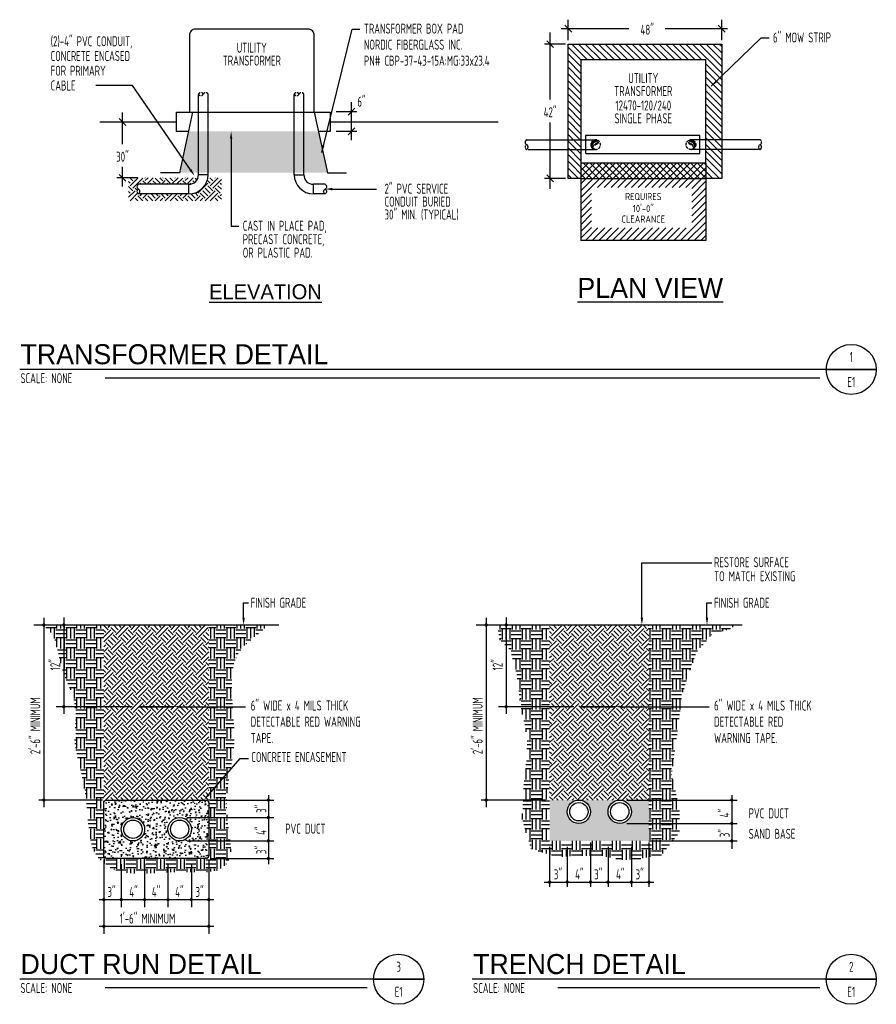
# Model space of a CAD drawing. Header units: inches. Extents: x -28195 to 9374, y -9633 to 28268.
# Tile 15 of 23: x -6405 to -997, y 9456 to 15675. Entities that reach past the tile are written whole.
import ezdxf
from ezdxf.enums import TextEntityAlignment as Align

# ---------------------------------------------------------------- set-up
doc = ezdxf.new("R2010")
doc.units = ezdxf.units.IN
doc.header["$MEASUREMENT"] = 0
doc.linetypes.add('HIDDEN', pattern=[0.375, 0.25, -0.125])
for name, color, linetype in [('E-DETL', 3, 'Continuous'), ('FINE', 12, 'Continuous'), ('g-anno-text', 7, 'Continuous'), ('HATCH', 110, 'Continuous'), ('HIDDEN', 10, 'HIDDEN'), ('LETTERING', 7, 'Continuous'), ('MEDIUM', 5, 'Continuous'), ('THIN', 3, 'Continuous')]:
    doc.layers.add(name, color=color, linetype=linetype)
doc.styles.add('GEN', font='ARCHQUIK.shx', dxfattribs={"width": 0.75, "height": 30})
doc.styles.add('TITLES', font='txt', dxfattribs={"height": 60})

# ---------------------------------------------------------------- blocks, each defined once
blk = doc.blocks.new('PIPEND')
for centre, start, end in [((0.12, -0.25), 114.7768, 245.2232), ((0.12, -0.75), 114.7768, 245.2232), ((-0.12, -0.75), 294.7768, 425.2232)]:
    blk.add_arc(centre, 0.275, start, end)
blk = doc.blocks.new('*X1')
at = {"color": 0}
for p, q in [((1334.75, 877.6), (1335, 877.86)), ((1334.75, 877.53), (1335, 877.78)), ((1334.75, 877.47), (1335.01, 877.72)), ((1334.77, 877.69), (1335.1, 878.03)), ((1334.77, 877.41), (1335.03, 877.67)), ((1334.78, 877.36), (1335.06, 877.63)), ((1334.83, 877.83), (1334.97, 877.97)), ((1335.19, 878.04), (1335.19, 878.05)), ((1334.81, 877.31), (1335.1, 877.6)), ((1334.83, 877.27), (1335.14, 877.57)), ((1334.86, 877.23), (1335.19, 877.55)), ((1334.9, 877.19), (1335.26, 877.55)), ((1334.94, 877.16), (1335.32, 877.54)), ((1334.98, 877.13), (1335.37, 877.52)), ((1335.02, 877.1), (1335.41, 877.49)), ((1335.07, 877.08), (1335.44, 877.45)), ((1335.13, 877.06), (1335.47, 877.41)), ((1335.19, 877.05), (1335.49, 877.35)), ((1335.26, 877.05), (1335.5, 877.29)), ((1335.35, 877.07), (1335.47, 877.2))]:
    blk.add_line(p, q, dxfattribs=at)
blk = doc.blocks.new('P_XSECT')
blk.add_circle((0, 0), 0.5)
for centre, start, end in [((0, 0.25), 90, 270), ((0, -0.25), 270, 450)]:
    blk.add_arc(centre, 0.25, start, end)
blk.add_blockref('*X1', (-1335.25, -877.55))

msp = doc.modelspace()

# ---------------------------------------------------------------- hatches: boundary and pattern name
at = {"layer": 'E-DETL'}
h = msp.add_hatch(dxfattribs=at)
h.set_pattern_fill('FILL', color=9, scale=157.95, style=0)
h.set_pattern_definition([(45, (-7476.085, 1484.91), (31.59, 94.77), [89.35, -89.35]), (45, (-7460.29, 1469.114), (31.59, 94.77), [89.35, -89.35]), (315, (-7444.495, 1469.11), (94.77, 31.59), [44.675, -44.675]), (315, (-7428.7, 1484.91), (94.77, 31.59), [44.675, -44.6749]), (315, (-7412.905, 1500.7), (94.77, 31.59), [44.675, -44.6749]), (315, (-7397.11, 1516.5), (94.77, 31.59), [44.675, -44.6749])])
h.paths.add_polyline_path([(-5336.6, 14574.3), (-5655.1, 14574.3, -0.639811), (-5655.1, 14604.7, -0.639811), (-5655.1, 14635), (-5336.6, 14635, 0.320707), (-5279.2, 14676), (-5717.2, 14676), (-5717.2, 14530.5), (-5131.9, 14530.5), (-5131.9, 14676), (-5216.9, 14676, -0.367392)])
h = msp.add_hatch(dxfattribs=at)
h.set_pattern_fill('EARTH', color=12, scale=252.72, style=0)
h.set_pattern_definition([(0, (-7188.48, 780.447), (63.18, 63.18), [63.18, -63.18]), (0, (-7188.48, 804.14), (63.18, 63.18), [63.18, -63.18]), (0, (-7188.48, 827.83), (63.18, 63.18), [63.18, -63.18]), (90, (-7180.58, 835.73), (-63.18, 63.18), [63.18, -63.18]), (90, (-7156.89, 835.73), (-63.18, 63.18), [63.18, -63.18]), (90, (-7133.195, 835.73), (-63.18, 63.18), [63.18, -63.18])])
h.paths.add_polyline_path([(-5874.1, 11851.8), (-6259.3, 11851.8), (-6240.4, 11836.8), (-6224.9, 11822.7), (-6212.4, 11809.3), (-6202.3, 11796.3), (-6194.4, 11783.6), (-6188.1, 11770.9), (-6183, 11758.1), (-6178.7, 11744.8), (-6174.7, 11731), (-6171, 11716.7), (-6167.5, 11701.9), (-6164, 11686.8), (-6160.6, 11671.4), (-6157.1, 11655.9), (-6153.5, 11640.1), (-6149.6, 11624.4), (-6145.5, 11608.7), (-6141.1, 11593), (-6136.5, 11577.6), (-6131.7, 11562.4), (-6126.7, 11547.5), (-6121.5, 11533), (-6116.1, 11519), (-6110.7, 11505.5), (-6105.1, 11492.6), (-6099.5, 11480.1), (-6094, 11467.8), (-6088.6, 11455.5), (-6083.3, 11443.1), (-6078.3, 11430.4), (-6073.6, 11417.1), (-6069.3, 11403), (-6065.4, 11388.1), (-6062, 11372.4), (-6059.1, 11356.1), (-6056.6, 11339.4), (-6054.7, 11322.3), (-6053.2, 11305.1), (-6052.3, 11287.9), (-6051.9, 11270.8), (-6052, 11254.1), (-6052.6, 11237.7), (-6053.4, 11221.7), (-6054.4, 11206.1), (-6055.5, 11191), (-6056.6, 11176.4), (-6057.5, 11162.4), (-6058, 11148.9), (-6058.2, 11135.9), (-6057.9, 11123.2), (-6057, 11110.2), (-6055.6, 11096.7), (-6053.5, 11082.2), (-6050.7, 11066.3), (-6047, 11048.7), (-6042.6, 11028.8), (-6037.3, 11006.5), (-6031.3, 10982), (-6024.9, 10955.5), (-6018.2, 10927.4), (-6011.5, 10898.1), (-6005, 10867.8), (-5998.9, 10836.9), (-5993.5, 10805.7), (-5988.9, 10774.5), (-5985, 10743.5), (-5981.8, 10713), (-5978.9, 10683.1), (-5976.4, 10654.1), (-5974.1, 10626.2), (-5971.8, 10599.5), (-5969.4, 10574.3), (-5966.8, 10550.7), (-5963.8, 10528.7), (-5960.4, 10508.1), (-5956.6, 10488.9), (-5952.1, 10471), (-5947, 10454.2), (-5941.2, 10438.5), (-5934.5, 10423.6), (-5927, 10409.6), (-5918.5, 10396.4), (-5909.1, 10383.9), (-5898.9, 10372.1), (-5887.8, 10360.9), (-5875.8, 10350.3), (-5863.1, 10340.3), (-5849.4, 10330.9), (-5834.9, 10321.9), (-5819.4, 10313.5), (-5802.5, 10305.9), (-5783.9, 10299.1), (-5763.5, 10293.3), (-5741, 10288.5), (-5716.1, 10284.9), (-5688.5, 10282.7), (-5658.1, 10281.8), (-5625.3, 10282.1), (-5590.7, 10283.3), (-5554.9, 10284.9), (-5518.3, 10286.9), (-5481.6, 10288.8), (-5445.4, 10290.4), (-5410.1, 10291.4), (-5376.3, 10291.6), (-5344, 10291.2), (-5313.3, 10290.6), (-5284.3, 10290.1), (-5256.8, 10290.1), (-5231, 10291), (-5207, 10293), (-5184.6, 10296.5), (-5163.9, 10301.9), (-5145.1, 10309.1), (-5128.2, 10318.1), (-5113.3, 10328.9), (-5100.5, 10341.4), (-5090, 10355.7), (-5081.7, 10371.7), (-5075.9, 10389.3), (-5072.5, 10408.5), (-5071.2, 10429.3), (-5071.6, 10451.4), (-5073.5, 10474.7), (-5076.4, 10499.1), (-5080, 10524.4), (-5083.9, 10550.5), (-5087.7, 10577.3), (-5091.1, 10604.7), (-5094, 10632.6), (-5096.2, 10660.9), (-5097.7, 10689.8), (-5098.3, 10719.2), (-5097.9, 10749), (-5096.5, 10779.3), (-5093.8, 10810), (-5090, 10841.1), (-5085.1, 10872.6), (-5079.7, 10904.2), (-5073.9, 10936), (-5068.2, 10967.7), (-5062.8, 10999.3), (-5058, 11030.6), (-5054.4, 11061.6), (-5051.9, 11092.1), (-5050.7, 11122.3), (-5050.4, 11152.2), (-5051, 11182.1), (-5052.2, 11211.9), (-5053.8, 11241.9), (-5055.8, 11272.2), (-5057.9, 11302.9), (-5060, 11334.1), (-5061.9, 11365.4), (-5063.6, 11396.7), (-5064.8, 11427.6), (-5065.5, 11457.7), (-5065.7, 11486.8), (-5065, 11514.6), (-5063.6, 11540.7), (-5061.2, 11564.9), (-5057.7, 11587.4), (-5053, 11608.3), (-5047, 11627.8), (-5039.6, 11646.3), (-5030.6, 11663.8), (-5020.1, 11680.6), (-5007.7, 11697), (-4993.5, 11713), (-4977.3, 11729.2), (-4959.1, 11745.9), (-4938.7, 11763.6), (-4916.1, 11782.6), (-4891.1, 11803.3), (-4863.8, 11826.3), (-4833.9, 11851.8), (-5210.7, 11851.8), (-5210.7, 10727.7), (-5210.7, 10396, -0.414214), (-5229.1, 10377.6), (-5855.6, 10377.6, -0.414214), (-5874.1, 10396), (-5874.1, 10727.7)])
h = msp.add_hatch(dxfattribs=at)
h.set_pattern_fill('FILL', color=9, scale=157.95, style=0)
h.set_pattern_definition([(45, (-7188.477, 796.24), (31.59, 94.77), [89.35, -89.35]), (45, (-7172.68, 780.447), (31.59, 94.77), [89.35, -89.35]), (315, (-7156.89, 780.45), (94.77, 31.59), [44.675, -44.675]), (315, (-7141.09, 796.24), (94.77, 31.59), [44.675, -44.6749]), (315, (-7125.3, 812.04), (94.77, 31.59), [44.675, -44.6749]), (315, (-7109.5, 827.83), (94.77, 31.59), [44.675, -44.6749])])
h.paths.add_polyline_path([(-5874.1, 11851.8), (-5874.1, 10727.7, -0.414214), (-5855.6, 10746.1), (-5229.1, 10746.1, -0.414214), (-5210.7, 10727.7), (-5210.7, 11851.8)])
h = msp.add_hatch(dxfattribs=at)
h.set_pattern_fill('EARTH', color=12, scale=252.72, style=0)
h.set_pattern_definition([(0, (-7408.105, 1469.114), (63.18, 63.18), [63.18, -63.18]), (0, (-7408.105, 1492.81), (63.18, 63.18), [63.18, -63.18]), (0, (-7408.105, 1516.5), (63.18, 63.18), [63.18, -63.18]), (90, (-7400.21, 1524.4), (-63.18, 63.18), [63.18, -63.18]), (90, (-7376.515, 1524.4), (-63.18, 63.18), [63.18, -63.18]), (90, (-7352.82, 1524.4), (-63.18, 63.18), [63.18, -63.18])])
h.paths.add_polyline_path([(-2432.8, 10488.1), (-3059.3, 10488.1), (-3059.3, 11851.8), (-3392.1, 11851.8), (-3373.7, 11757.7), (-3309.7, 11698.3), (-3268.5, 11547.3), (-3241, 11335.5), (-3199.8, 11144.8), (-3204.4, 11012.1), (-3222.7, 10838.3), (-3231.9, 10623.3), (-3177, 10440.3), (-3012.2, 10385.4), (-2879.5, 10394.6), (-2733.1, 10394.6), (-2586.6, 10367.1), (-2490.5, 10376.3), (-2353.2, 10399.2), (-2238.8, 10545.5), (-2238.8, 10682.8), (-2289.2, 10911.5), (-2257.1, 11144.8), (-2220.5, 11423.8), (-2133.6, 11680), (-2028.3, 11798.9), (-1932.2, 11821.8), (-1881.9, 11851.8), (-2432.8, 11851.8)])
h = msp.add_hatch(dxfattribs=at)
h.set_pattern_fill('FILL', color=9, scale=157.95, style=0)
h.set_pattern_definition([(45, (-7408.105, 1484.91), (31.59, 94.77), [89.35, -89.35]), (45, (-7392.31, 1469.114), (31.59, 94.77), [89.35, -89.35]), (315, (-7376.515, 1469.11), (94.77, 31.59), [44.675, -44.675]), (315, (-7360.72, 1484.91), (94.77, 31.59), [44.675, -44.6749]), (315, (-7344.925, 1500.7), (94.77, 31.59), [44.675, -44.6749]), (315, (-7329.13, 1516.5), (94.77, 31.59), [44.675, -44.6749])])
h.paths.add_polyline_path([(-2432.8, 11851.8), (-3059.3, 11851.8), (-3059.3, 10746.1), (-2432.8, 10746.1)])
h = msp.add_hatch(dxfattribs=at)
h.set_pattern_fill('AR-CONC', color=4, scale=10.53, style=0)
h.set_pattern_definition([(50, (-7188.48, 780.447), (75.5275, -6.6078), [7.8975, -86.8725]), (355, (-7188.48, 780.45), (-14.6105, 79.20583), [6.318, -69.498]), (100.4514, (-7182.18, 779.896), (60.91704, 72.598), [6.71184, -73.83026]), (46.1842, (-7188.48, 801.51), (112.3805, -17.42915), [11.8462, -130.3088]), (96.6356, (-7179.11, 800.05), (98.42, 102.5746), [10.0678, -110.7454]), (351.1842, (-7188.48, 801.51), (98.4199, 102.5747), [9.477, -104.247]), (21, (-7177.95, 796.24), (62.8543, -42.39577), [7.8975, -86.8725]), (326, (-7177.95, 796.24), (25.6211, 76.3583), [6.318, -69.498]), (71.4514, (-7172.71, 792.71), (88.47544, 33.96246), [6.71184, -73.83026]), (37.5, (-7188.477, 780.447), (1.28043, 35.05372), [0, -68.6556, 0, -70.551, 0, -69.76125]), (7.5, (-7188.477, 780.447), (27.70122, 41.53155), [0, -40.2246, 0, -67.0761, 0, -26.58825]), (327.5, (-7211.96, 780.447), (56.2115, -2.37503), [0, -26.325, 0, -82.134, 0, -108.9855]), (317.5, (-7222.49, 780.447), (61.4095, 10.54105), [0, -34.2225, 0, -54.5454, 0, -77.3955])])
h.paths.add_polyline_path([(-5855.6, 10746.1, 0.414214), (-5874.1, 10727.7), (-5874.1, 10396, 0.414214), (-5855.6, 10377.6), (-5229.1, 10377.6, 0.414214), (-5210.7, 10396), (-5210.7, 10727.7, 0.414214), (-5229.1, 10746.1)])
h.paths.add_polyline_path([(-5616.1, 10561.8, -1), (-5763.5, 10561.8, -1)], flags=16)
h.paths.add_polyline_path([(-5321.2, 10561.8, -1), (-5468.7, 10561.8, -1)], flags=16)
h = msp.add_hatch(dxfattribs=at)
h.set_pattern_fill('AR-SAND', color=4, scale=7.8975, style=0)
h.set_pattern_definition([(37.5, (-7408.105, 1469.114), (-0.49749, 15.21709), [0, -12.0042, 0, -13.42575, 0, -12.833438]), (7.5, (-7408.105, 1469.114), (13.97681, 22.2879), [0, -6.47595, 0, -10.819575, 0, -4.146187]), (327.5, (-7417.819, 1469.114), (24.593935, 0.044692), [0, -3.94875, 0, -14.2155, 0, -18.559125]), (317.5, (-7417.819, 1469.114), (23.740885, 6.931443), [0, -1.974375, 0, -9.31905, 0, -10.661625])])
h.paths.add_polyline_path([(-2432.8, 10746.1), (-2617, 10746.1, -0.414214), (-2543.3, 10672.4, -1), (-2690.7, 10672.4, -0.414214), (-2617, 10746.1), (-2875, 10746.1, -0.414214), (-2801.3, 10672.4, -1), (-2948.7, 10672.4, -0.414214), (-2875, 10746.1), (-3059.3, 10746.1), (-3059.3, 10488.1), (-2432.8, 10488.1)])
at = {"layer": 'HATCH'}
h = msp.add_hatch(dxfattribs=at)
h.set_pattern_fill('ANSI31', color=256, scale=240, angle=90, style=0)
h.paths.add_polyline_path([(-2862.4, 14770.6), (-2862.4, 14855), (-2943.3, 14855), (-2943.3, 14671.9), (-2862.4, 14671.9)])
h.paths.add_polyline_path([(-2862.4, 14915.7), (-2943.3, 14915.7), (-2943.3, 14855), (-2862.4, 14855)])
h.paths.add_polyline_path([(-2862.4, 15422.3), (-2073.9, 15422.3), (-2073.9, 14915.7), (-1972.8, 14915.7), (-1972.8, 15521), (-2943.3, 15521), (-2943.3, 14915.7), (-2862.4, 14915.7)])
h.paths.add_polyline_path([(-1972.8, 14915.7), (-2073.9, 14915.7), (-2073.9, 14855), (-1972.8, 14855)])
h.paths.add_polyline_path([(-1972.8, 14855), (-2073.9, 14855), (-2073.9, 14770.6), (-2073.9, 14671.9), (-1972.8, 14671.9)])
h.paths.add_polyline_path([(-2073.9, 14739.5), (-2073.9, 14770.6), (-2085.7, 14770.6), (-2184.5, 14671.9), (-2141.6, 14671.9)])
h.paths.add_polyline_path([(-2814.8, 14770.6), (-2857.7, 14770.6), (-2862.4, 14765.9), (-2862.4, 14723)])
h.paths.add_polyline_path([(-2771.9, 14770.6), (-2814.8, 14770.6), (-2862.4, 14723), (-2862.4, 14680.2)], flags=17)
h.paths.add_polyline_path([(-2729, 14770.6), (-2771.9, 14770.6), (-2862.4, 14680.2), (-2862.4, 14671.9), (-2827.8, 14671.9)])
h.paths.add_polyline_path([(-2686.1, 14770.6), (-2729, 14770.6), (-2827.8, 14671.9), (-2784.9, 14671.9)])
h.paths.add_polyline_path([(-2643.3, 14770.6), (-2686.1, 14770.6), (-2784.9, 14671.9), (-2742, 14671.9)])
h.paths.add_polyline_path([(-2600.4, 14770.6), (-2643.3, 14770.6), (-2742, 14671.9), (-2699.1, 14671.9)])
h.paths.add_polyline_path([(-2557.5, 14770.6), (-2600.4, 14770.6), (-2699.1, 14671.9), (-2656.2, 14671.9)])
h.paths.add_polyline_path([(-2514.6, 14770.6), (-2557.5, 14770.6), (-2656.2, 14671.9), (-2613.4, 14671.9)])
h.paths.add_polyline_path([(-2471.7, 14770.6), (-2514.6, 14770.6), (-2613.4, 14671.9), (-2570.5, 14671.9)])
h.paths.add_polyline_path([(-2428.8, 14770.6), (-2471.7, 14770.6), (-2570.5, 14671.9), (-2527.6, 14671.9)])
h.paths.add_polyline_path([(-2385.9, 14770.6), (-2428.8, 14770.6), (-2527.6, 14671.9), (-2484.7, 14671.9)])
h.paths.add_polyline_path([(-2343, 14770.6), (-2385.9, 14770.6), (-2484.7, 14671.9), (-2441.8, 14671.9)])
h.paths.add_polyline_path([(-2300.2, 14770.6), (-2343, 14770.6), (-2441.8, 14671.9), (-2398.9, 14671.9)])
h.paths.add_polyline_path([(-2257.3, 14770.6), (-2300.2, 14770.6), (-2398.9, 14671.9), (-2356, 14671.9)])
h.paths.add_polyline_path([(-2214.4, 14770.6), (-2257.3, 14770.6), (-2356, 14671.9), (-2313.1, 14671.9)])
h.paths.add_polyline_path([(-2171.5, 14770.6), (-2214.4, 14770.6), (-2313.1, 14671.9), (-2270.3, 14671.9)])
h.paths.add_polyline_path([(-2128.6, 14770.6), (-2171.5, 14770.6), (-2270.3, 14671.9), (-2227.4, 14671.9)])
h.paths.add_polyline_path([(-2085.7, 14770.6), (-2128.6, 14770.6), (-2227.4, 14671.9), (-2184.5, 14671.9)])
h.paths.add_polyline_path([(-2073.9, 14696.7), (-2073.9, 14739.5), (-2141.6, 14671.9), (-2098.7, 14671.9)])
h.paths.add_polyline_path([(-2073.9, 14696.7), (-2098.7, 14671.9), (-2073.9, 14671.9)], flags=17)
h = msp.add_hatch(dxfattribs=at)
h.set_pattern_fill('GRAVEL', color=256, scale=60, angle=45, style=0)
h.set_pattern_definition([(273.0128, (-11.8794, 72.9734), (42.4265388, -721.2488987), [8.07216, -799.14528]), (229.9697, (-11.455, 64.9124), (466.690889, 551.54296513), [13.85208, -1371.3555]), (177.5104, (-20.3647, 54.3058), (890.9545185, -42.4271687), [9.76728, -966.96192]), (312.2737, (-26.3044, 27.153), (-806.101912, 890.95438786), [12.61428, -1248.81348]), (337.8337, (-17.819, 17.819), (-721.24918483, 296.9842756), [12.3693, -1224.56238]), (42.2737, (-6.364, 13.1522), (-890.95438786, -806.101912), [12.61428, -1248.81348]), (82.6942, (2.9698, 21.6375), (-127.27993934, -975.8072626), [16.68174, -1651.49094]), (117.2553, (5.0912, 38.1838), (-636.39548655, 1230.366096), [15.74928, -1559.17926]), (166.4296, (-2.1213, 52.1845), (-890.95468306, 212.13147443), [12.657, -1253.04438]), (220.2364, (-14.425, 55.1543), (509.1165634, 424.2644681), [14.44992, -708.04578]), (267.3974, (-25.4558, 45.8205), (-42.42705468, -975.80733399), [18.68688, -1850.0025]), (183.8141, (16.122, 68.731), (-551.5433004, -42.4266459), [6.37806, -631.43064]), (216.4692, (9.758, 68.3065), (636.3963659, 466.6900672), [12.13422, -1201.29066]), (270, (7e-15, 61.094), (42.42642, -42.42642), [8.48526, -76.36752]), (248.1986, (-8.061, 63.215), (127.279153, 296.984893), [4.56948, -452.3769]), (336.8014, (-9.758, 58.973), (-169.705635, 84.852829), [6.46218, -316.64772]), (75.9638, (-3.818, 56.427), (42.4262176, 212.132056), [10.49574, -339.36138]), (206.5651, (-1.273, 66.61), (127.279171, 42.426493), [7.58946, -182.14722]), (61.3895, (-34.3654, 34.3654), (296.9852507, 551.5430733), [10.632, -1052.5707]), (115.3462, (-29.2742, 43.699), (296.9851403, -636.395992), [8.91966, -883.04448]), (338.1986, (-9.758, 75.095), (-296.984893, 127.279153), [9.1389, -447.80748]), (28.6105, (-1.2728, 71.7006), (-551.5430733, -296.9852507), [10.632, -1052.5707]), (24.444, (-8.061, 8.061), (-296.9847565, -127.2794687), [10.2528, -502.38744]), (339.7751, (1.273, 12.3037), (-678.8223237, 254.5589178), [8.59068, -850.47858]), (111.8014, (33.0926, 33.0926), (-127.279153, 296.984893), [9.1389, -447.80748]), (62.354, (29.6985, 41.578), (-381.83798075, -721.2487692), [10.05786, -995.72544]), (114.444, (12.304, 12.304), (127.2794687, -296.9847565), [5.1264, -507.51384]), (146.3099, (30.547, 30.547), (-212.131966, 127.279353), [3.0594, -302.88174]), (210.9638, (28.001, 32.244), (169.705568, 84.852919), [12.3693, -235.017]), (231.009, (17.3948, 25.88), (381.8376802, 466.69043606), [11.463, -1134.83538]), (348.6901, (4e-15, 52.609), (-127.279258, 42.426331), [8.65332, -207.67974]), (38.1572, (8.4853, 50.9117), (806.10204296, 636.39573682), [15.10764, -1495.65378]), (105.9454, (20.3647, 60.2455), (127.2792358, -466.690493), [6.17736, -611.56044]), (135, (18.67, 66.185), (-84.85281, 7e-15), [3.6, -56.4]), (165.2564, (15.2735, 26.3044), (466.6903628, -127.2795417), [8.33544, -825.2112]), (93.0128, (7.2125, 28.4257), (-42.4265388, 721.2488987), [16.14432, -791.07312]), (45, (6.364, 44.55), (7e-15, 84.85281), [15.6, -44.4]), (10.3048, (17.395, 55.5786), (-721.2490385, -127.2786118), [9.48684, -939.19644]), (299.0546, (26.729, 57.276), (127.2792307, -212.132035), [8.73612, -428.07048]), (252.646, (30.9713, 49.639), (-381.8371567, -1230.36594862), [14.2239, -1408.16844]), (220.4261, (26.7286, 36.0624), (-593.9694993, -509.1171267), [15.04794, -1489.74444])])
h.paths.add_polyline_path([(-5275.9, 14968.6), (-5339.9, 14968.6), (-5396.5, 14708.5), (-5275.9, 14708.5)])
h.paths.add_polyline_path([(-5215.3, 14968.6), (-5275.9, 14968.6), (-5275.9, 14708.5), (-5215.3, 14708.5)])
h.paths.add_polyline_path([(-4671.7, 14968.6), (-5215.3, 14968.6), (-5215.3, 14708.5), (-4671.7, 14708.5)])
h.paths.add_polyline_path([(-4611.1, 14968.6), (-4671.7, 14968.6), (-4671.7, 14708.5), (-4611.1, 14708.5)])
h.paths.add_polyline_path([(-4518.9, 14968.6), (-4611.1, 14968.6), (-4611.1, 14708.5), (-4462.3, 14708.5)])

# ---------------------------------------------------------------- linework, layer by layer
at = {"layer": 'E-DETL', "color": 1}
for p, q in [((-6316.3, 11851.8), (-4768.4, 11851.8)), ((-3523.7, 11851.8), (-1843.1, 11851.8))]:
    msp.add_line(p, q, dxfattribs=at)
at = {"layer": 'E-DETL', "color": 1, "const_width": 10.5}
for points in [[(-5652.9, 11335.8), (-5431.8, 11335.8)], [(-2865.7, 11335.8), (-2644.5, 11335.8)]]:
    msp.add_lwpolyline(points, dxfattribs=at)
at = {"layer": 'E-DETL', "color": 5}
msp.add_lwpolyline([(-5855.6, 10377.6, -0.414214), (-5874.1, 10396), (-5874.1, 10727.7, -0.414214), (-5855.6, 10746.1), (-5229.1, 10746.1, -0.414214), (-5210.7, 10727.7), (-5210.7, 10396, -0.414214), (-5229.1, 10377.6)], format="xyb", close=True, dxfattribs=at)
at = {"layer": 'E-DETL'}
for centre in [(-2875, 10672.4), (-2617, 10672.4), (-5689.8, 10561.8), (-5394.9, 10561.8)]:
    msp.add_circle(centre, 73.7, dxfattribs=at)
at = {"layer": 'E-DETL', "color": 12}
for centre in [(-2875, 10672.4), (-2617, 10672.4), (-5689.8, 10561.8), (-5394.9, 10561.8)]:
    msp.add_circle(centre, 57.9, dxfattribs=at)
at = {"layer": 'FINE'}
for p, q in [((-5899.8, 15029.2), (-5414.6, 15029.2)), ((-4444.2, 15029.2), (-3384.2, 15029.2))]:
    msp.add_line(p, q, dxfattribs=at)
at = {"layer": 'g-anno-text'}
for p, q in [((-4497.8, 14835.7), (-4305.5, 15615.8)), ((-4305.5, 15615.8), (-4256.6, 15615.8)), ((-2038.9, 15254.2), (-1723.1, 15559.6)), ((-1723.1, 15559.6), (-1674.2, 15559.6)), ((-5070.1, 14923.1), (-5070.1, 14370.6)), ((-5070.1, 14370.6), (-5021.2, 14370.6)), ((-1313.2, 13465.5), (-997.3, 13465.5)), ((-2477, 11897.2), (-2477, 12244.2)), ((-2477, 12244.2), (-2035.9, 12244.2)), ((-4991.3, 11897.2), (-4991.3, 11992.4)), ((-4991.3, 11992.4), (-4961.2, 11992.4)), ((-2066, 11897.2), (-2066, 11992.4)), ((-2066, 11992.4), (-2035.9, 11992.4)), ((-6252.9, 11896.4), (-6252.9, 10700.6)), ((-6126.7, 11900), (-6126.7, 11290)), ((-3460.3, 11896.4), (-3460.3, 10700.6)), ((-3334.1, 11900), (-3334.1, 11290)), ((-5694.8, 11335.5), (-6174.2, 11335.5)), ((-5386.3, 11335.8), (-4978.7, 11335.8)), ((-2907.6, 11335.5), (-3381.6, 11335.5)), ((-2599.1, 11335.8), (-2053.3, 11335.8)), ((-5211.4, 10781.3), (-5012.7, 11009.2)), ((-5012.7, 11009.2), (-4960.8, 11009.2)), ((-4835, 10776.6), (-4835, 10342.3)), ((-1909.7, 10776.6), (-1909.7, 10438)), ((-5882.9, 10746.1), (-6284.7, 10746.1)), ((-5201.8, 10746.1), (-4800, 10746.1)), ((-3084.8, 10746.1), (-3492.1, 10746.1)), ((-2572, 10746.1), (-1874.7, 10746.1)), ((-5349.9, 10635.5), (-4800, 10635.5)), ((-2572, 10598.7), (-1874.7, 10598.7)), ((-5349.9, 10488.1), (-4800, 10488.1)), ((-3059.3, 10451.1), (-3059.3, 10198.7)), ((-2948.7, 10451.1), (-2948.7, 10198.7)), ((-2801.3, 10478.5), (-2801.3, 10198.7)), ((-2690.7, 10451.1), (-2690.7, 10198.7)), ((-2543.3, 10451.1), (-2543.3, 10198.7)), ((-2432.8, 10478.5), (-2432.8, 10198.7)), ((-2417.5, 10488.1), (-1874.7, 10488.1)), ((-5874.1, 10367.9), (-5874.1, 9900.5)), ((-5763.5, 10340.5), (-5763.5, 10070.7)), ((-5616.1, 10340.5), (-5616.1, 10070.7)), ((-5468.7, 10340.5), (-5468.7, 10070.7)), ((-5321.2, 10340.5), (-5321.2, 10070.7)), ((-5210.7, 10367.9), (-5210.7, 9900.5)), ((-5201.8, 10377.6), (-4800, 10377.6)), ((-3094.8, 10227.9), (-2400.9, 10227.9)), ((-5904, 10117.4), (-5178.8, 10117.4)), ((-5904, 9948.8), (-5178.8, 9948.8)), ((-4170.5, 9614.2), (-3854.6, 9614.2)), ((-1313.2, 9614.2), (-997.3, 9614.2))]:
    msp.add_line(p, q, dxfattribs=at)
at = {"layer": 'g-anno-text', "color": 12, "linetype": 'HIDDEN'}
for p, q in [((-2862.4, 14770.6), (-2862.4, 14279.9)), ((-2073.9, 14770.6), (-2073.9, 14279.9)), ((-2073.9, 14279.9), (-2862.4, 14279.9))]:
    msp.add_line(p, q, dxfattribs=at)
at = {"layer": 'g-anno-text', "color": 1}
for p, q in [((-997.3, 13465.5), (-6404.8, 13465.5)), ((-3854.6, 9614.2), (-6404.8, 9614.2)), ((-997.3, 9614.2), (-3547.4, 9614.2))]:
    msp.add_line(p, q, dxfattribs=at)
at = {"layer": 'g-anno-text', "color": 9}
for p, q in [((-5864.4, 13412.9), (-1354.4, 13412.9)), ((-5864.4, 9561.6), (-4211.8, 9561.6)), ((-3007.1, 9561.6), (-1354.4, 9561.6))]:
    msp.add_line(p, q, dxfattribs=at)
at = {"layer": 'g-anno-text', "const_width": 10.5}
for points in [[(-6258.2, 11851.8, 1), (-6247.7, 11851.8, 1)], [(-6132, 11851.8, 1), (-6121.4, 11851.8, 1)], [(-3465.6, 11851.8, 1), (-3455, 11851.8, 1)], [(-3339.3, 11851.8, 1), (-3328.8, 11851.8, 1)], [(-6132, 11335.5, 1), (-6121.4, 11335.5, 1)], [(-3339.3, 11335.5, 1), (-3328.8, 11335.5, 1)], [(-3339.3, 11335.5, 1), (-3328.8, 11335.5, 1)], [(-6258.2, 10746.1, 1), (-6247.7, 10746.1, 1)], [(-4840.3, 10746.1, 1), (-4829.7, 10746.1, 1)], [(-3465.6, 10746.1, 1), (-3455, 10746.1, 1)], [(-1914.9, 10746.1, 1), (-1904.4, 10746.1, 1)], [(-4840.3, 10635.5, 1), (-4829.7, 10635.5, 1)], [(-1914.9, 10598.7, 1), (-1904.4, 10598.7, 1)], [(-4840.3, 10488.1, 1), (-4829.7, 10488.1, 1)], [(-1914.9, 10488.1, 1), (-1904.4, 10488.1, 1)], [(-4840.3, 10377.6, 1), (-4829.7, 10377.6, 1)], [(-3064.6, 10227.9, 1), (-3054, 10227.9, 1)], [(-2954, 10227.9, 1), (-2943.5, 10227.9, 1)], [(-2806.6, 10227.9, 1), (-2796, 10227.9, 1)], [(-2696, 10227.9, 1), (-2685.5, 10227.9, 1)], [(-2548.6, 10227.9, 1), (-2538.1, 10227.9, 1)], [(-2438, 10227.9, 1), (-2427.5, 10227.9, 1)], [(-5879.3, 10117.4, 1), (-5868.8, 10117.4, 1)], [(-5768.8, 10117.4, 1), (-5758.2, 10117.4, 1)], [(-5621.3, 10117.4, 1), (-5610.8, 10117.4, 1)], [(-5473.9, 10117.4, 1), (-5463.4, 10117.4, 1)], [(-5326.5, 10117.4, 1), (-5316, 10117.4, 1)], [(-5215.9, 10117.4, 1), (-5205.4, 10117.4, 1)], [(-5879.3, 9948.8, 1), (-5868.8, 9948.8, 1)], [(-5215.9, 9948.8, 1), (-5205.4, 9948.8, 1)]]:
    msp.add_lwpolyline(points, format="xyb", close=True, dxfattribs=at)
at = {"layer": 'g-anno-text', "color": 1}
for centre in [(-1155.2, 13465.5), (-4012.5, 9614.2), (-1155.2, 9614.2)]:
    msp.add_circle(centre, 157.9, dxfattribs=at)
at = {"layer": 'g-anno-text'}
for points in [[(-2000.9, 15280.3), (-2011.4, 15291.2), (-2038.9, 15254.2)], [(-5077.6, 14923.1), (-5062.5, 14923.1), (-5070.1, 14968.6)], [(-4480.8, 14878.5), (-4495.6, 14881.7), (-4497.8, 14835.7)], [(-4983.7, 11897.2), (-4998.9, 11897.2), (-4991.3, 11851.8)], [(-2469.4, 11897.2), (-2484.6, 11897.2), (-2477, 11851.8)], [(-2058.4, 11897.2), (-2073.6, 11897.2), (-2066, 11851.8)], [(-5386.3, 11328.2), (-5386.3, 11343.4), (-5431.8, 11335.8)], [(-2599.1, 11328.2), (-2599.1, 11343.4), (-2644.5, 11335.8)], [(-5205.7, 10776.3), (-5217.2, 10786.3), (-5241.3, 10747)]]:
    msp.add_solid(points, dxfattribs=at)
at = {"layer": 'HATCH', "color": 25}
for p, q in [((-2862.4, 14637.3), (-2729, 14770.6)), ((-2862.4, 14680.2), (-2771.9, 14770.6)), ((-2862.4, 14723), (-2814.8, 14770.6)), ((-2862.4, 14551.5), (-2643.3, 14770.6)), ((-2862.4, 14594.4), (-2686.1, 14770.6)), ((-2757.1, 14613.9), (-2600.4, 14770.6)), ((-2714.2, 14613.9), (-2557.5, 14770.6)), ((-2671.3, 14613.9), (-2514.6, 14770.6)), ((-2628.4, 14613.9), (-2471.7, 14770.6)), ((-2585.6, 14613.9), (-2428.8, 14770.6)), ((-2542.7, 14613.9), (-2385.9, 14770.6)), ((-2499.8, 14613.9), (-2343, 14770.6)), ((-2456.9, 14613.9), (-2300.2, 14770.6)), ((-2414, 14613.9), (-2257.3, 14770.6)), ((-2371.1, 14613.9), (-2214.4, 14770.6)), ((-2328.2, 14613.9), (-2171.5, 14770.6)), ((-2285.3, 14613.9), (-2128.6, 14770.6)), ((-2242.5, 14613.9), (-2085.7, 14770.6)), ((-2199.6, 14613.9), (-2073.9, 14739.5)), ((-2162.7, 14607.8), (-2073.9, 14696.7)), ((-2162.7, 14564.9), (-2073.9, 14653.8)), ((-2862.4, 14508.6), (-2794.3, 14576.7)), ((-2162.7, 14522.1), (-2073.9, 14610.9)), ((-2162.7, 14479.2), (-2073.9, 14568)), ((-2862.4, 14465.7), (-2794.3, 14533.8)), ((-2862.4, 14422.8), (-2794.3, 14490.9)), ((-2162.7, 14436.3), (-2073.9, 14525.1)), ((-2862.4, 14379.9), (-2794.3, 14448)), ((-2233.4, 14279.9), (-2073.9, 14439.3)), ((-2162.7, 14393.4), (-2073.9, 14482.2)), ((-2862.4, 14337.1), (-2794.3, 14405.2)), ((-2190.5, 14279.9), (-2073.9, 14396.4)), ((-2862.4, 14294.2), (-2794.3, 14362.3)), ((-2833.8, 14279.9), (-2754.1, 14359.6)), ((-2790.9, 14279.9), (-2711.2, 14359.6)), ((-2748, 14279.9), (-2668.3, 14359.6)), ((-2705.1, 14279.9), (-2625.5, 14359.6)), ((-2662.2, 14279.9), (-2582.6, 14359.6)), ((-2619.3, 14279.9), (-2539.7, 14359.6)), ((-2576.5, 14279.9), (-2496.8, 14359.6)), ((-2533.6, 14279.9), (-2453.9, 14359.6)), ((-2490.7, 14279.9), (-2411, 14359.6)), ((-2447.8, 14279.9), (-2368.1, 14359.6)), ((-2404.9, 14279.9), (-2325.2, 14359.6)), ((-2362, 14279.9), (-2282.3, 14359.6)), ((-2319.1, 14279.9), (-2239.5, 14359.6)), ((-2276.2, 14279.9), (-2196.6, 14359.6)), ((-2147.6, 14279.9), (-2073.9, 14353.6)), ((-2104.7, 14279.9), (-2073.9, 14310.7))]:
    msp.add_line(p, q, dxfattribs=at)
at = {"layer": 'HATCH'}
msp.add_line((-2862.4, 14671.9), (-2073.9, 14671.9), dxfattribs=at)
at = {"layer": 'HIDDEN'}
for p, q in [((-5275.9, 14968.6), (-5275.9, 15204.6)), ((-5215.3, 14968.6), (-5215.3, 15204.6)), ((-4671.7, 14968.6), (-4671.7, 15204.6)), ((-4611.1, 14968.6), (-4611.1, 15204.6)), ((-3205.1, 14915.7), (-2765.4, 14915.7)), ((-1731.3, 14915.7), (-2171, 14915.7)), ((-3194.8, 14855), (-2765.4, 14855)), ((-1741.5, 14855), (-2171, 14855))]:
    msp.add_line(p, q, dxfattribs=at)
msp.add_lwpolyline([(-2832.3, 14829.1), (-2111, 14829.1), (-2111, 14942.2), (-2832.3, 14942.2)], close=True, dxfattribs=at)
for centre, start, end in [((-3198.1, 14900.5), 114.77684, 245.22316), ((-3198.1, 14870.2), 114.77684, 245.22316), ((-3212.1, 14870.2), 294.77684, 65.22316), ((-1724.3, 14870.2), 114.77684, 245.22316), ((-1738.3, 14900.5), 294.77684, 65.22316), ((-1738.3, 14870.2), 294.77684, 65.22316)]:
    msp.add_arc(centre, 16.7, start, end, dxfattribs=at)
at = {"layer": 'LETTERING'}
for p, q in [((-2941.4, 15545), (-2941.4, 15674.6)), ((-1972.8, 15545), (-1972.8, 15672.9)), ((-2560.1, 15617.8), (-2986.9, 15617.8)), ((-1936.7, 15617.8), (-2329.3, 15617.8)), ((-3056.4, 15169.8), (-3056.4, 15593)), ((-2960.3, 15520.3), (-3091.2, 15520.3)), ((-5693.3, 15259.2), (-5923, 15259.2)), ((-5326.8, 14726.3), (-5693.3, 15259.2)), ((-4310.4, 14951.1), (-4310.4, 15153.4)), ((-5755.9, 14888.5), (-5755.9, 15087.6)), ((-4406.4, 15093.9), (-4275.6, 15093.9)), ((-5659.8, 15028.2), (-5790.7, 15028.2)), ((-4310.4, 14914.4), (-4310.4, 14988.5)), ((-3056.4, 14607.1), (-3056.4, 15026)), ((-4406.4, 14969.9), (-4275.6, 14969.9)), ((-5755.9, 14620.5), (-5755.9, 14744.5)), ((-5659.8, 14676), (-5790.7, 14676)), ((-2960.3, 14672.6), (-3091.2, 14672.6)), ((-4431.5, 14604.7), (-4152.3, 14604.7))]:
    msp.add_line(p, q, dxfattribs=at)
at = {"layer": 'LETTERING', "color": 5}
msp.add_line((-5923, 15259.2), (-5924.7, 15259.2), dxfattribs=at)
at = {"layer": 'LETTERING'}
for points in [[(-5320.3, 14730.8), (-5333.3, 14721.9), (-5300, 14687.3)], [(-4431.5, 14597.1), (-4431.5, 14612.2), (-4477, 14604.7)]]:
    msp.add_solid(points, dxfattribs=at)
at = {"layer": 'MEDIUM'}
for p, q in [((-2963.1, 15639.5), (-2919.7, 15596.1)), ((-1994.5, 15639.5), (-1951.1, 15596.1)), ((-3078.1, 15542), (-3034.7, 15498.6)), ((-2862.4, 15422.3), (-2073.9, 15422.3)), ((-2862.4, 15422.3), (-2862.4, 14770.6)), ((-2073.9, 14770.6), (-2073.9, 15422.3)), ((-4288.6, 15115.6), (-4332.1, 15072.2)), ((-5777.6, 15049.9), (-5734.2, 15006.5)), ((-4288.6, 14991.6), (-4332.1, 14948.2)), ((-2862.4, 14770.6), (-2073.9, 14770.6)), ((-2862.4, 14770.6), (-2073.9, 14770.6)), ((-2862.4, 14765.9), (-2857.7, 14770.6)), ((-5777.6, 14697.7), (-5734.2, 14654.3)), ((-3078.1, 14694.3), (-3034.7, 14650.9))]:
    msp.add_line(p, q, dxfattribs=at)
msp.add_lwpolyline([(-5333.7, 15089.9), (-4545.2, 15089.9), (-4545.2, 15575.1, 0.414214), (-4585.7, 15615.5), (-5293.3, 15615.5, 0.414214), (-5333.7, 15575.1)], format="xyb", close=True, dxfattribs=at)
for points in [[(-5313.5, 15089.9), (-5396.5, 14708.5), (-5516.5, 14708.5)], [(-5339.9, 14968.6), (-5414.6, 14968.6), (-5414.6, 15089.9), (-4444.2, 15089.9), (-4444.2, 14968.6), (-4518.9, 14968.6)], [(-4545.2, 15089.9), (-4462.3, 14708.5), (-4342.3, 14708.5)]]:
    msp.add_lwpolyline(points, dxfattribs=at)
at = {"layer": 'THIN'}
for p, q in [((-5275.9, 14695.6), (-5275.9, 14968.6)), ((-5215.3, 14695.6), (-5215.3, 14968.6)), ((-4671.7, 14695.6), (-4671.7, 14968.6)), ((-4611.1, 14695.6), (-4611.1, 14968.6)), ((-5215.3, 14695.6), (-5275.9, 14695.6)), ((-4671.7, 14695.6), (-4611.1, 14695.6)), ((-5336.6, 14635), (-5655.1, 14635)), ((-5336.6, 14574.3), (-5336.6, 14635)), ((-4550.4, 14574.3), (-4550.4, 14635)), ((-4477, 14635), (-4550.4, 14635)), ((-5336.6, 14574.3), (-5655.1, 14574.3)), ((-4477, 14574.3), (-4550.4, 14574.3))]:
    msp.add_line(p, q, dxfattribs=at)
msp.add_lwpolyline([(-2862.4, 14671.9), (-2943.3, 14671.9), (-2943.3, 15521), (-1972.8, 15521), (-1972.8, 14671.9), (-2073.9, 14671.9)], dxfattribs=at)
for centre, radius, start, end in [((-5336.6, 14695.6), 121.3, 270, 0), ((-5336.6, 14695.6), 60.7, 270, 0), ((-4550.4, 14695.6), 121.3, 180, 270), ((-4550.4, 14695.6), 60.7, 180, 270)]:
    msp.add_arc(centre, radius, start, end, dxfattribs=at)

# ---------------------------------------------------------------- block references
at = {"layer": 'HIDDEN', "yscale": 60.65279999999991, "zscale": 60.6528}
for name, p, xscale, rotation in [('PIPEND', (-5215.3, 15204.6), 60.65279999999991, 270), ('PIPEND', (-4611.1, 15204.6), 60.65279999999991, 270), ('P_XSECT', (-2768.9, 14885.3), -60.6528000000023, 180), ('P_XSECT', (-2167.4, 14885.3), 60.6528000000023, 180)]:
    msp.add_blockref(name, p, dxfattribs=dict(at, xscale=xscale, rotation=rotation))
at = {"layer": 'THIN', "yscale": 60.65279999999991, "zscale": 60.6528}
for p, xscale in [((-5655.1, 14635), 60.6528000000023), ((-4477, 14635), -60.6528000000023)]:
    msp.add_blockref('PIPEND', p, dxfattribs=dict(at, xscale=xscale))

# ---------------------------------------------------------------- texts
at = {"layer": 'g-anno-text', "style": 'GEN', "width": 0.75}
for s, p in [('TRANSFORMER BOX PAD', (-4231.9, 15586.8)), ('(2)-4" PVC CONDUIT,', (-6209.2, 15507.1)), ('NORDIC FIBERGLASS INC.', (-4231.9, 15485.5)), ('6" MOW STRIP', (-1649.5, 15530.6)), ('CONCRETE ENCASED', (-6209.2, 15413.9)), ('PN# CBP-37-43-15A:MG:33x23.4', (-4231.9, 15384.2)), ('FOR PRIMARY', (-6209.2, 15320.6)), ('CABLE', (-6209.2, 15227.4)), ('2" PVC SERVICE', (-4101.6, 14575.7)), ('CONDUIT BURIED', (-4101.6, 14494.1)), ('30" MIN. (TYPICAL)', (-4101.6, 14412.6)), ('CAST IN PLACE PAD,', (-4996.4, 14341.6)), ('PRECAST CONCRETE,', (-4996.4, 14256.7)), ('OR PLASTIC PAD.', (-4996.4, 14171.7)), ('SCALE: NONE', (-6399.8, 13379)), ('RESTORE SURFACE', (-2021.3, 12216.6)), ('TO MATCH EXISTING', (-2021.3, 12128.3)), ('FINISH GRADE', (-4946.6, 11960.4)), ('FINISH GRADE', (-2021.3, 11960.4)), ('6" WIDE x 4 MILS THICK', (-4946.6, 11311.6)), ('6" WIDE x 4 MILS THICK', (-2021.3, 11311.6)), ('DETECTABLE RED WARNING', (-4946.6, 11209.3)), ('DETECTABLE RED', (-2021.3, 11209.3)), ('TAPE.', (-4946.6, 11107)), ('WARNING TAPE.', (-2021.3, 11107)), ('CONCRETE ENCASEMENT', (-4942.3, 10986.5)), ('PVC DUCT', (-1803, 10631.1)), ('PVC DUCT', (-4728.4, 10533.9)), ('SAND BASE', (-1803, 10501.4)), ('3"', (-3032.6, 10245.1)), ('4"', (-2898.4, 10245.1)), ('3"', (-2777.8, 10245.1)), ('4"', (-2640.4, 10245.1)), ('3"', (-2516.6, 10245.1)), ('3"', (-5850.6, 10134.5)), ('4"', (-5713.2, 10134.5)), ('4"', (-5570.7, 10134.5)), ('4"', (-5423.1, 10134.5)), ('3"', (-5294.6, 10134.5)), ('1\'-6" MINIMUM', (-5774, 9966)), ('SCALE: NONE', (-6399.8, 9527.7)), ('SCALE: NONE', (-3542.4, 9527.7))]:
    msp.add_text(s, height=63.18, dxfattribs=at).set_placement(p)
for s, p in [('48"', (-2443.2, 15617.8)), ('UTILITY', (-4939.5, 15497.8)), ('TRANSFORMER', (-4939.5, 15416.3)), ('UTILITY', (-2468.2, 15305.5)), ('TRANSFORMER', (-2468.2, 15223.9)), ('6"', (-4247.3, 15163.1)), ('12470-120/240', (-2468.2, 15132.9)), ('42"', (-3056.4, 15096.5)), ('SINGLE PHASE', (-2468.2, 15051.4)), ('30"', (-5755.9, 14815.2))]:
    msp.add_text(s, height=63.18, dxfattribs=at).set_placement(p, align=Align.MIDDLE)
at = {"layer": 'g-anno-text', "color": 5, "style": 'TITLES'}
for s, height, p in [('%%uELEVATION', 94.77, (-5209.2, 13909.5)), ('%%uPLAN VIEW', 126.36, (-2884.2, 13917.5)), ('TRANSFORMER DETAIL', 126.36, (-6399.8, 13498.6)), ('DUCT RUN DETAIL', 126.36, (-6399.8, 9647.3)), ('TRENCH DETAIL', 126.36, (-3542.4, 9647.3))]:
    msp.add_text(s, height=height, dxfattribs=at).set_placement(p)
at = {"layer": 'g-anno-text', "style": 'GEN', "width": 0.75}
for s, p in [('12"', (-6148.7, 11565.3)), ('12"', (-3356, 11565.3)), ('2\'-6" MINIMUM', (-6274.9, 11035.6)), ('2\'-6" MINIMUM', (-3482.3, 11035.6)), ('3"', (-4847.8, 10664.8)), ('4"', (-1922.5, 10636.8)), ('4"', (-4847.8, 10526.2)), ('3"', (-1922.5, 10511.4)), ('3"', (-4847.8, 10405.1))]:
    msp.add_text(s, height=63.18, rotation=90, dxfattribs=at).set_placement(p)
for tag, p in [('1', (-1155.2, 13544.5)), ('E1', (-1155.2, 13386.5)), ('3', (-4012.5, 9693.2)), ('2', (-1155.2, 9693.2)), ('E1', (-4012.5, 9535.2)), ('E1', (-1155.2, 9535.2))]:
    msp.add_attdef(tag, text='', height=63.2, dxfattribs=at).set_placement(p, align=Align.MIDDLE)
at = {"layer": 'LETTERING', "style": 'GEN'}
for s, p in [('REQUIRES', (-2468.2, 14557.8)), ('10\'-0"', (-2468.2, 14486.5)), ('CLEARANCE', (-2468.2, 14415.2))]:
    msp.add_text(s, height=45.48, dxfattribs=at).set_placement(p, align=Align.MIDDLE)

doc.saveas('drawing.dxf')
